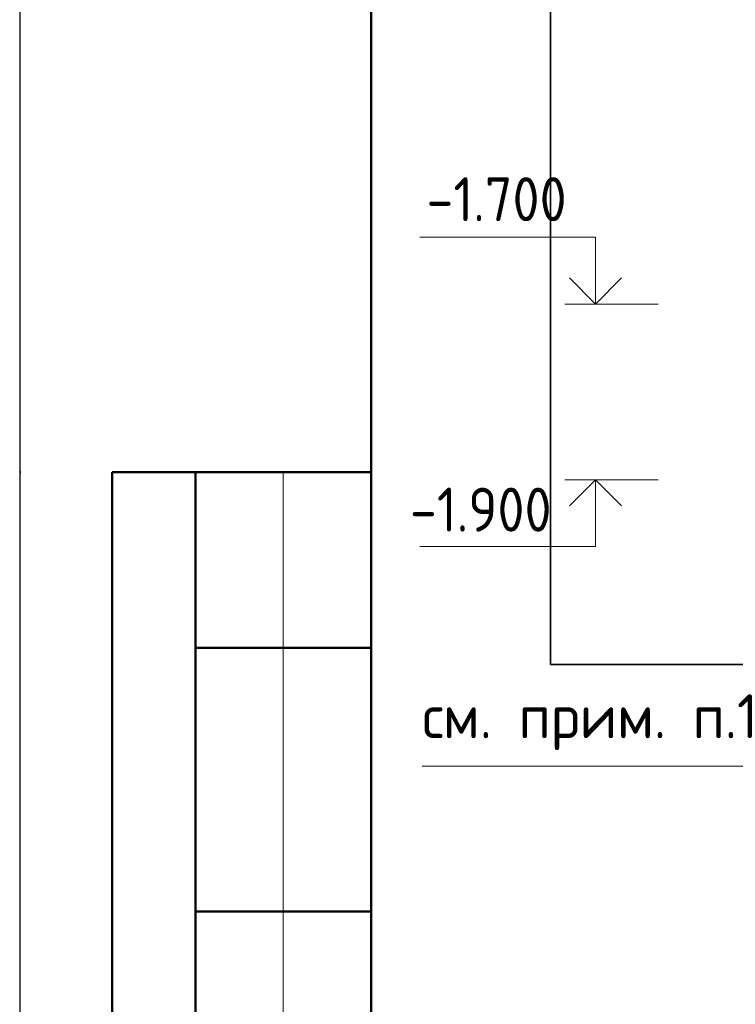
# Model space of a CAD drawing. Header units: millimetres. Extents: x 0 to 21000, y -5 to 14850.
# Tile 2 of 28: x 0 to 2037, y 6236 to 9037. Entities that reach past the tile are written whole.
import ezdxf

# ---------------------------------------------------------------- set-up
doc = ezdxf.new("R2010")
doc.units = ezdxf.units.MM
doc.layers.add('Standard', color=7, linetype='Continuous', lineweight=25)
doc.layers.add('Текст_ общее', color=7, linetype='Continuous', lineweight=25)
doc.styles.add('ISOCPEUR', font='txt')

msp = doc.modelspace()

# ---------------------------------------------------------------- linework, layer by layer
at = {"layer": 'Standard', "color": 7, "linetype": 'Continuous', "lineweight": 25, "transparency": 33554687}
msp.add_line((1000, 14600), (1000, 529.1), dxfattribs=at)
at = {"layer": 'Standard', "color": 7, "linetype": 'Continuous', "lineweight": 13, "transparency": 33554687}
for p, q in [((1816.8, 8227.8), (1551.8, 8227.8)), ((750, 7750), (750, 4500)), ((1816.8, 7727.8), (1551.8, 7727.8))]:
    msp.add_line(p, q, dxfattribs=at)
at = {"layer": 'Standard', "color": 7, "linetype": 'Continuous', "lineweight": 50, "transparency": 33554687}
for p, q in [((3.1, 7750), (0, 7750)), ((1000, 7750), (263.4, 7750)), ((263.4, 7750), (263.4, 4500)), ((263.4, 7750), (263.4, 4500)), ((500, 7750), (500, 4500)), ((1000, 7250), (500, 7250)), ((1000, 6500), (500, 6500))]:
    msp.add_line(p, q, dxfattribs=at)
at = {"layer": 'Standard', "color": 7, "linetype": 'Continuous', "lineweight": 25, "transparency": 33554687}
msp.add_lwpolyline([(0, 0), (21000, 0), (21000, 14850), (0, 14850), (0, 0)], close=True, dxfattribs=at)
at = {"layer": 'Standard', "color": 7, "linetype": 'Continuous', "lineweight": 13, "transparency": 33554687}
for points in [[(21000, 14850), (0, 14850), (0, 0), (21000, 0), (21000, 14850)], [(1639, 8227.8), (1639, 8417.8), (1139, 8417.8)], [(1639, 7727.8), (1639, 7537.8), (1139, 7537.8)]]:
    msp.add_lwpolyline(points, dxfattribs=at)
at = {"layer": 'Standard', "color": 7, "linetype": 'Continuous', "lineweight": 50, "transparency": 33554687}
msp.add_lwpolyline([(1000, 14600), (20750, 14600), (20750, 250), (1000, 250), (1000, 14600)], close=True, dxfattribs=at)
at = {"layer": 'Standard', "color": 254, "linetype": 'Continuous', "lineweight": 35, "true_color": 0xc4c4ff, "transparency": 33554687}
msp.add_lwpolyline([(1510.8, 7202.8), (19389.1, 7202.8), (19389.1, 12608.7), (1510.8, 12608.7), (1510.8, 7202.8)], dxfattribs=at)
at = {"layer": 'Standard', "color": 7, "linetype": 'Continuous', "lineweight": 35, "transparency": 33554687}
for points in [[(1713.2, 8302.1), (1639, 8227.8), (1564.7, 8302.1)], [(1713.2, 7653.6), (1639, 7727.8), (1564.7, 7653.6)]]:
    msp.add_lwpolyline(points, dxfattribs=at)
at = {"layer": 'Текст_ общее', "color": 7, "linetype": 'Continuous', "lineweight": 13, "transparency": 33554687}
msp.add_lwpolyline([(2316.8, 7769.6), (2228.4, 7681.2), (2228.4, 6913.2), (1145.8, 6913.2)], dxfattribs=at)

# ---------------------------------------------------------------- texts
at = {"layer": 'Standard', "color": 7, "linetype": 'Continuous', "lineweight": 25, "transparency": 33554687, "char_height": 125, "attachment_point": 7, "style": 'ISOCPEUR'}
for s, insert, width in [('\\W0.90;-1.700', (1157.7, 8463.6), 505.886), ('\\W0.90;-1.900', (1110.7, 7580.6), 505.883)]:
    msp.add_mtext(s, dxfattribs=dict(at, insert=insert, width=width))
at = {"layer": 'Текст_ общее', "color": 7, "linetype": 'Continuous', "lineweight": 25, "transparency": 33554687, "insert": (1145.8, 6959), "char_height": 125, "width": 1008.902, "attachment_point": 7, "style": 'ISOCPEUR'}
msp.add_mtext('\\W0.95;см. прим. п.1', dxfattribs=at)

doc.saveas('drawing.dxf')
